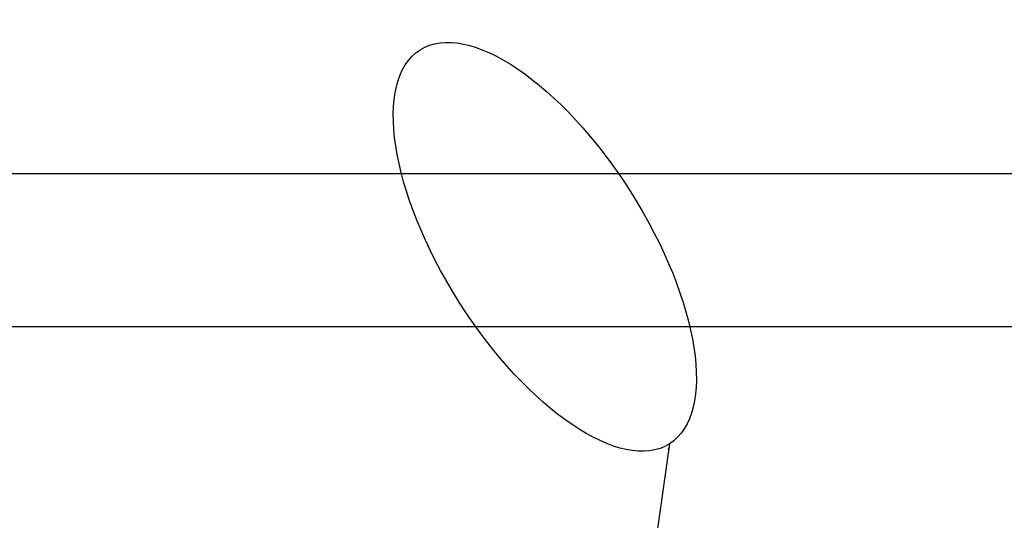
# Model space of a CAD drawing. Header units: inches. Extents: x -9715 to 27308, y -24775 to -3453.
# Tile 50 of 196: x 6690 to 6710, y -21091 to -21081. Entities that reach past the tile are written whole.
import ezdxf

# ---------------------------------------------------------------- set-up
doc = ezdxf.new("R2010")
doc.units = ezdxf.units.IN
doc.header["$MEASUREMENT"] = 0
doc.layers.add('S-ANNO-TEXT', color=2, linetype='Continuous')
doc.layers.add('S-DOOR-CHAIN', color=2, linetype='Continuous')
doc.styles.add('125', font='romans.shx', dxfattribs={"width": 0.8, "height": 2})
doc.dimstyles.new('1to1Dim8', dxfattribs={"dimtxt": 12, "dimasz": 0.125, "dimexe": 0.0625, "dimexo": 0.0625, "dimgap": 0.03125, "dimtad": 1, "dimdec": 4, "dimlfac": -12, "dimzin": 3, "dimdsep": 46, "dimlunit": 4, "dimtxsty": '125', "dimcen": 0.09375, "dimclrd": 256, "dimclre": 256, "dimclrt": 256, "dimadec": 0, "dimazin": 0, "dimtfac": 1, "dimtdec": 4, "dimtofl": 0, "dimtmove": 0, "dimatfit": 3, "dimfxl": 0.0625, "dimfrac": 1, "dimtolj": 1, "dimtzin": 0, "dimlwd": -1, "dimarcsym": 0})

msp = doc.modelspace()

# ---------------------------------------------------------------- linework, layer by layer
at = {"layer": 'S-ANNO-TEXT'}
msp.add_ellipse((6700.61731, -21085.63123, 41.66667), major_axis=(-2.51408, 3.97346), ratio=0.43709664, dxfattribs=at)
at = {"layer": 'S-DOOR-CHAIN'}
for p, q in [((6628.67328, -21084.15013, 41.66667), (6951.9082, -21084.15013, 41.66667)), ((6629.62723, -21087.23717, 41.66667), (7702.20087, -21087.23717, 41.66667))]:
    msp.add_line(p, q, dxfattribs=at)

# ---------------------------------------------------------------- leaders
at = {"layer": 'S-ANNO-TEXT'}
msp.add_leader([(6703.13139, -21089.6047, 41.66667), (6699.84457, -21112.65321, 41.66667), (6708.52182, -21112.65321, 41.66667)], dimstyle='1to1Dim8', dxfattribs=at)

doc.saveas('drawing.dxf')
